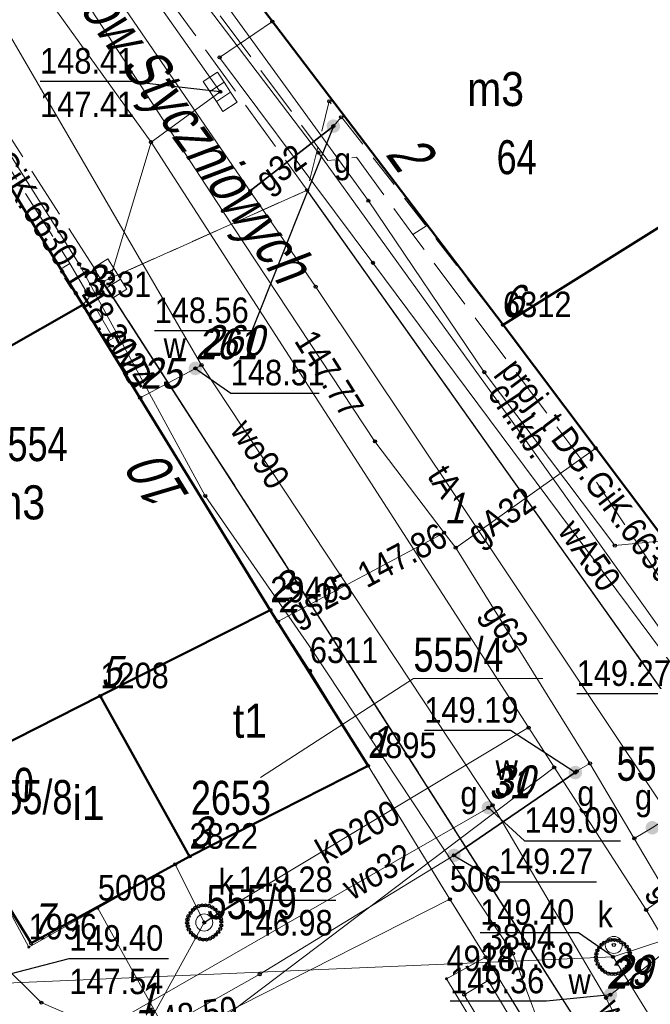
# Model space of a CAD drawing. Header units: metres. Extents: x 5551907 to 5556416, y 5709283 to 5712755.
# Tile 67 of 100: x 5554601 to 5554620, y 5710606 to 5710635. Entities that reach past the tile are written whole.
import ezdxf
from ezdxf.enums import TextEntityAlignment as Align

# ---------------------------------------------------------------- set-up
doc = ezdxf.new("R2010")
doc.units = ezdxf.units.M
for name, pattern in [('1.0_0.5', [1.5, 1, -0.5]), ('1.5_0.5', [2, 1.5, -0.5]), ('219-500', [0])]:
    doc.linetypes.add(name, pattern=pattern)
doc.layers.get('0').update_dxf_attribs({"color": 2, "lineweight": 5})
doc.styles.get("Standard").update_dxf_attribs({"font": 'Working1250', "width": 0.75})

# ---------------------------------------------------------------- blocks, each defined once
blk = doc.blocks.new('PUNKTBUD')
at = {"color": 0}
blk.add_circle((0, 0), 0.045, dxfattribs=at)
blk = doc.blocks.new('203')
at = {"linetype": 'Continuous', "lineweight": 0}
h = blk.add_hatch(color=0, dxfattribs=at)
edge = h.paths.add_edge_path()
edge.add_arc((0, 0), 0.045, 0, 360)
blk = doc.blocks.new('PW01')
at = {"linetype": 'Continuous', "lineweight": 13}
h = blk.add_hatch(color=0, dxfattribs=at)
edge = h.paths.add_edge_path()
edge.add_arc((0, 0), 0.045, 0, 360)
blk = doc.blocks.new('US25')
at = {"linetype": 'Continuous', "lineweight": 0}
h = blk.add_hatch(color=0, dxfattribs=at)
edge = h.paths.add_edge_path()
edge.add_arc((0, 0), 0.2, 0, 360)
blk = doc.blocks.new('US22')
at = {"color": 0, "linetype": 'Continuous', "lineweight": 13}
blk.add_circle((0, 0), 0.25, dxfattribs=at)
blk = doc.blocks.new('US05')
at = {"color": 0, "linetype": 'Continuous', "lineweight": 13}
for p, q in [((-0.525, -0.25), (-0.525, 0.25)), ((-0.525, 0.25), (-0.175, 0.25)), ((-0.175, -0.25), (-0.175, 0.25)), ((-0.175, 0.25), (0.175, 0.25)), ((0.175, -0.25), (0.175, 0.25)), ((0.175, 0.25), (0.525, 0.25)), ((0.525, -0.25), (0.525, 0.25)), ((-0.525, -0.25), (-0.175, -0.25)), ((-0.175, -0.25), (0.175, -0.25)), ((0.175, -0.25), (0.525, -0.25))]:
    blk.add_line(p, q, dxfattribs=at)
blk = doc.blocks.new('PIKIETAW1891')
at = {"color": 0}
blk.add_circle((0, 0), 0.045, dxfattribs=at)

msp = doc.modelspace()

# ---------------------------------------------------------------- linework, layer by layer
at = {"layer": '211-numer działki ewidencyjnej', "color": 0, "linetype": 'CONTINUOUS', "lineweight": 18, "flags": 128}
msp.add_lwpolyline([(5554608.45, 5710612.46), (5554612.94, 5710615.36), (5554616.734, 5710615.36)], dxfattribs=at)
at = {"layer": '218-kontur użytku gruntowego', "color": 3, "linetype": 'CONTINUOUS', "lineweight": 18, "flags": 128}
for points in [[(5554608.18, 5710635.47), (5554615.57, 5710625.74)], [(5554615.57, 5710625.74), (5554608.18, 5710635.47)], [(5554603.24, 5710626.33), (5554598.15, 5710634.59)], [(5554598.15, 5710634.59), (5554603.24, 5710626.33)], [(5554608.74, 5710617.37), (5554603.24, 5710626.33)], [(5554603.24, 5710626.33), (5554608.74, 5710617.37)], [(5554615.57, 5710625.74), (5554625.57, 5710612.45)], [(5554625.57, 5710612.45), (5554615.57, 5710625.74)], [(5554609.9, 5710615.59), (5554608.74, 5710617.37)], [(5554608.74, 5710617.37), (5554609.9, 5710615.59)], [(5554611.61, 5710612.8), (5554609.9, 5710615.59)], [(5554609.9, 5710615.59), (5554611.61, 5710612.8)], [(5554614.01, 5710608.88), (5554611.61, 5710612.8)], [(5554611.61, 5710612.8), (5554614.01, 5710608.88)], [(5554615.06, 5710607.18), (5554614.01, 5710608.88)], [(5554614.01, 5710608.88), (5554615.06, 5710607.18)], [(5554617.8, 5710602.71), (5554615.06, 5710607.18)], [(5554615.06, 5710607.18), (5554617.8, 5710602.71)]]:
    msp.add_lwpolyline(points, dxfattribs=at)
at = {"layer": '219-działka ewidencyjna', "color": 7, "linetype": '219-500', "lineweight": 18, "flags": 128}
for points in [[(5554608.18, 5710635.47), (5554615.57, 5710625.74)], [(5554598.15, 5710634.59), (5554603.24, 5710626.33)], [(5554624.48, 5710631.32), (5554615.57, 5710625.74)], [(5554603.24, 5710626.33), (5554593.16, 5710620.64)], [(5554603.24, 5710626.33), (5554608.74, 5710617.37)], [(5554615.57, 5710625.74), (5554625.57, 5710612.45)], [(5554608.74, 5710617.37), (5554603.75, 5710614.85)], [(5554608.74, 5710617.37), (5554609.9, 5710615.59)], [(5554609.9, 5710615.59), (5554611.61, 5710612.8)], [(5554603.75, 5710614.85), (5554598.97, 5710612.44)], [(5554603.75, 5710614.85), (5554606.37, 5710610.14)], [(5554611.61, 5710612.8), (5554606.37, 5710610.14)], [(5554611.61, 5710612.8), (5554614.01, 5710608.88)], [(5554598.97, 5710612.44), (5554601.65, 5710607.48)], [(5554606.37, 5710610.14), (5554603.68, 5710608.62)], [(5554614.01, 5710608.88), (5554605.83, 5710604.74)], [(5554614.01, 5710608.88), (5554615.06, 5710607.18)], [(5554603.68, 5710608.62), (5554601.65, 5710607.48)], [(5554603.68, 5710608.62), (5554605.83, 5710604.74)], [(5554615.06, 5710607.18), (5554613.91, 5710606.55)], [(5554615.06, 5710607.18), (5554617.8, 5710602.71)], [(5554613.91, 5710606.55), (5554616.38, 5710602.47)]]:
    msp.add_lwpolyline(points, dxfattribs=at)
at = {"layer": '312-budynek ewidencyjny', "color": 7, "linetype": 'CONTINUOUS', "lineweight": 50, "flags": 128}
for points in [[(5554615.57, 5710625.74), (5554608.18, 5710635.47)], [(5554598.15, 5710634.59), (5554603.24, 5710626.33)], [(5554624.48, 5710631.32), (5554615.57, 5710625.74)], [(5554615.57, 5710625.74), (5554624.48, 5710631.32)], [(5554603.24, 5710626.33), (5554598.36, 5710623.55)], [(5554598.36, 5710623.55), (5554603.24, 5710626.33)], [(5554603.24, 5710626.33), (5554608.74, 5710617.37)], [(5554625.57, 5710612.45), (5554615.57, 5710625.74)], [(5554608.74, 5710617.37), (5554603.75, 5710614.85)], [(5554603.75, 5710614.85), (5554608.74, 5710617.37)], [(5554608.74, 5710617.37), (5554611.61, 5710612.8)], [(5554598.79, 5710612.34), (5554603.75, 5710614.85)], [(5554603.75, 5710614.85), (5554598.79, 5710612.34)], [(5554603.75, 5710614.85), (5554606.37, 5710610.14)], [(5554606.37, 5710610.14), (5554603.75, 5710614.85)], [(5554611.61, 5710612.8), (5554606.37, 5710610.14)], [(5554601.72, 5710607.59), (5554598.79, 5710612.34)], [(5554606.37, 5710610.14), (5554601.72, 5710607.59)]]:
    msp.add_lwpolyline(points, dxfattribs=at)
at = {"layer": 'chodnik', "color": 7, "linetype": '1.0_0.5', "lineweight": 18, "flags": 128}
for points in [[(5554638.66, 5710629.24), (5554638.29, 5710629.45), (5554634.51, 5710624.4), (5554632.19, 5710621.3), (5554625.57, 5710612.45), (5554615.57, 5710625.74), (5554610.47, 5710632.3), (5554609.82, 5710629.69), (5554622.02, 5710612.5), (5554623.73, 5710611.37), (5554625.82, 5710612.21), (5554632.54, 5710621.1)], [(5554580.73, 5710602.65), (5554589.28, 5710588.68), (5554590.26, 5710587.53), (5554590.85, 5710587.1), (5554591.52, 5710586.8), (5554592.29, 5710586.8), (5554603.4, 5710592.52), (5554615.15, 5710598.69), (5554617.21, 5710600.11), (5554618.71, 5710601.51), (5554618.99, 5710602.3), (5554618.94, 5710603.08), (5554618.27, 5710604.43), (5554617.52, 5710605.64), (5554609.56, 5710618.13), (5554603.83, 5710627.01), (5554603.24, 5710626.33), (5554608.74, 5710617.37), (5554609.9, 5710615.59), (5554611.61, 5710612.8), (5554614.01, 5710608.88), (5554615.06, 5710607.18), (5554617.8, 5710602.71), (5554616.61, 5710602.1), (5554609.38, 5710598.35), (5554607.6, 5710597.42), (5554602.95, 5710594.88), (5554590.94, 5710588.99), (5554587.37, 5710594.92), (5554582.25, 5710603.3)]]:
    msp.add_lwpolyline(points, close=True, dxfattribs=at)
at = {"layer": 'jezdnia', "color": 7, "linetype": '1.5_0.5', "lineweight": 18, "flags": 128}
for points in [[(5554518.33, 5710769.05), (5554532.95, 5710743.99), (5554536.22, 5710738.38), (5554552.05, 5710711.22), (5554560.73, 5710695.29), (5554561.92, 5710693.81), (5554569.6, 5710680.85), (5554575.73, 5710670.65), (5554603.83, 5710627.01), (5554609.82, 5710629.69), (5554596.71, 5710647.84), (5554578.75, 5710672.96), (5554575.45, 5710680.03), (5554574.11, 5710683.4), (5554573.92, 5710684.32), (5554574.13, 5710685.01), (5554574.57, 5710685.19), (5554574.89, 5710691.25), (5554574.9, 5710691.73), (5554573.99, 5710692.3), (5554571.83, 5710693.35), (5554570.46, 5710694.21), (5554569.64, 5710695.02), (5554566.41, 5710700.42), (5554565.96, 5710701.56), (5554565.65, 5710703.1), (5554557.03, 5710718.39), (5554556.01, 5710719.47), (5554552.43, 5710725.14), (5554548.9, 5710731.54), (5554542.14, 5710743.53), (5554541.8, 5710744.15), (5554539.98, 5710747.24), (5554537.84, 5710750.92), (5554526.91, 5710768.76), (5554523.93, 5710773.48)], [(5554558, 5710570.33), (5554562.14, 5710560.52), (5554562.8, 5710562.57), (5554564.32, 5710563.87), (5554575.58, 5710569.01), (5554582.72, 5710572.29), (5554586.34, 5710573.89), (5554589.82, 5710575.3), (5554593.44, 5710576.59), (5554596.7, 5710577.62), (5554600.63, 5710578.77), (5554604.29, 5710579.54), (5554607.1, 5710579.88), (5554609.83, 5710579.69), (5554612.84, 5710578.98), (5554614.07, 5710578.62), (5554615.82, 5710578.07), (5554620.44, 5710576.15), (5554626.43, 5710574.52), (5554634.22, 5710571.59), (5554644.05, 5710567.69), (5554657.36, 5710562.45), (5554676.86, 5710554.79), (5554686.94, 5710550.95), (5554700.74, 5710545.72), (5554701.94, 5710544.3), (5554701.89, 5710542.53), (5554701.56, 5710541.41), (5554707.44, 5710538.78), (5554708.55, 5710539.84), (5554708.99, 5710540.24), (5554709.69, 5710540.89), (5554710.98, 5710541.56), (5554712.5, 5710541.41), (5554720.5, 5710538.63), (5554736.78, 5710533.06), (5554749.57, 5710528.78), (5554763.55, 5710524.1), (5554766.07, 5710523.24), (5554782.69, 5710517.85), (5554796.57, 5710513.51), (5554803.14, 5710511.53), (5554825.07, 5710504.76), (5554823.27, 5710511.18), (5554815.61, 5710513.72), (5554799.99, 5710518.83), (5554799.5, 5710519.11), (5554799.2, 5710519.56), (5554798.33, 5710521.27), (5554797.28, 5710521.23), (5554795.45, 5710521.76), (5554793.69, 5710523.21), (5554792.64, 5710522.93), (5554791.5, 5710521.88), (5554790.13, 5710521.95), (5554787.1, 5710522.84), (5554785.11, 5710523.52), (5554778.56, 5710525.61), (5554774.22, 5710526.97), (5554762.58, 5710530.76), (5554751.26, 5710534.52), (5554742.89, 5710537.3), (5554729.82, 5710541.69), (5554714.25, 5710546.74), (5554710.37, 5710548.38), (5554698.78, 5710552.52), (5554689.57, 5710555.85), (5554675.18, 5710561.06), (5554672.78, 5710561.9), (5554663.58, 5710565.38), (5554657.23, 5710567.94), (5554654.48, 5710569.13), (5554649.98, 5710571.75), (5554646.71, 5710574.28), (5554643.71, 5710577.08), (5554641.01, 5710580.08), (5554638.74, 5710583.42), (5554633.75, 5710592.48), (5554633.91, 5710593.77), (5554634.91, 5710595.04), (5554633.01, 5710599.07), (5554631.32, 5710598.71), (5554629.63, 5710599.6), (5554625.95, 5710606.2), (5554625.71, 5710607.17), (5554626.02, 5710607.96), (5554642.85, 5710629.44), (5554638.66, 5710629.24), (5554632.54, 5710621.1), (5554625.82, 5710612.21), (5554623.73, 5710611.37), (5554622.02, 5710612.5), (5554609.82, 5710629.69), (5554603.83, 5710627.01), (5554609.56, 5710618.13), (5554617.52, 5710605.64), (5554618.27, 5710604.43), (5554618.94, 5710603.08), (5554618.99, 5710602.3), (5554618.71, 5710601.51), (5554617.21, 5710600.11), (5554615.15, 5710598.69), (5554603.4, 5710592.52), (5554592.29, 5710586.8), (5554591.52, 5710586.8), (5554590.85, 5710587.1), (5554590.26, 5710587.53), (5554589.28, 5710588.68), (5554580.73, 5710602.65), (5554575.05, 5710600.93), (5554584.05, 5710586.01), (5554584.47, 5710583.62), (5554582.84, 5710581.95), (5554570.69, 5710576.2), (5554558.91, 5710570.55)]]:
    msp.add_lwpolyline(points, close=True, dxfattribs=at)
at = {"layer": 'krawężnik', "color": 7, "linetype": 'CONTINUOUS', "lineweight": 25, "flags": 128}
for points in [[(5554638.66, 5710629.24), (5554632.54, 5710621.1), (5554625.82, 5710612.21), (5554623.73, 5710611.37), (5554622.02, 5710612.5), (5554609.82, 5710629.69)], [(5554580.73, 5710602.65), (5554589.28, 5710588.68), (5554590.26, 5710587.53), (5554590.85, 5710587.1), (5554591.52, 5710586.8), (5554592.29, 5710586.8), (5554603.4, 5710592.52), (5554615.15, 5710598.69), (5554617.21, 5710600.11), (5554618.71, 5710601.51), (5554618.99, 5710602.3), (5554618.94, 5710603.08), (5554618.27, 5710604.43), (5554617.52, 5710605.64), (5554609.56, 5710618.13), (5554603.83, 5710627.01)]]:
    msp.add_lwpolyline(points, dxfattribs=at)
at = {"layer": 'obudowa ochronna przewodu', "color": 7, "linetype": 'CONTINUOUS', "lineweight": 35, "flags": 128}
for points in [[(5554608.15, 5710629.67), (5554610.59, 5710631.57)], [(5554614.13, 5710610.17), (5554617.69, 5710612.6), (5554617.73, 5710612.64)]]:
    msp.add_lwpolyline(points, dxfattribs=at)
at = {"layer": 'przewód elektroenergetyczny podziemny', "color": 1, "linetype": 'CONTINUOUS', "lineweight": 18, "flags": 128}
for points in [[(5554611.62, 5710629.38), (5554594.82, 5710652.52)], [(5554591.5, 5710587.52), (5554609.91, 5710597.19), (5554617.86, 5710601.91), (5554615.86, 5710607.29), (5554609.97, 5710616.19), (5554606.83, 5710620.72), (5554603.13, 5710627.52), (5554596.99, 5710637.26), (5554596.6, 5710636.96)], [(5554634.93, 5710593.99), (5554626.45, 5710608.7), (5554623.91, 5710613.1), (5554620.16, 5710619.39), (5554618.85, 5710619.26), (5554615.02, 5710624.35), (5554611.62, 5710629.38)]]:
    msp.add_lwpolyline(points, dxfattribs=at)
at = {"layer": 'przewód gazowy', "color": 40, "linetype": 'CONTINUOUS', "lineweight": 18, "flags": 128}
for points in [[(5554618.12, 5710612.87), (5554619.42, 5710610.67), (5554619.95, 5710610.98), (5554621.25, 5710611.82), (5554621.67, 5710612.03), (5554625.13, 5710611.94), (5554627.91, 5710612.4), (5554632.18, 5710617.28), (5554645.04, 5710634.19), (5554648.98, 5710639.08), (5554651.74, 5710641.97), (5554660.82, 5710650.92), (5554666.86, 5710657.16), (5554671.78, 5710662.79), (5554675.59, 5710667.88), (5554687.08, 5710685.48), (5554687.02, 5710685.82), (5554686.44, 5710689.79), (5554686.26, 5710690.4), (5554691.83, 5710701.59), (5554693.39, 5710704.24)], [(5554593.71, 5710648.91), (5554601.14, 5710638.58), (5554601.22, 5710638.46), (5554607.35, 5710629.08), (5554611.81, 5710622.32), (5554613.84, 5710619.64), (5554614.18, 5710619.2), (5554618.12, 5710612.87)], [(5554607.35, 5710629.08), (5554608.15, 5710629.67), (5554610.59, 5710631.57), (5554610.82, 5710631.83)], [(5554582.52, 5710630.4), (5554582.78, 5710630.07), (5554588.75, 5710621.45), (5554592.08, 5710620.02), (5554597.41, 5710611.56), (5554599.44, 5710608.4), (5554602.02, 5710605.85), (5554603.67, 5710605.14), (5554604.8, 5710605.26), (5554606.28, 5710605.47), (5554608.43, 5710606.68), (5554614.13, 5710610.17), (5554617.69, 5710612.6), (5554617.73, 5710612.64), (5554618.12, 5710612.87)], [(5554614.18, 5710619.2), (5554618.29, 5710622.12)], [(5554613.84, 5710619.64), (5554608.96, 5710617.03)], [(5554619.42, 5710610.67), (5554623.77, 5710603.31), (5554624.32, 5710602.44)]]:
    msp.add_lwpolyline(points, dxfattribs=at)
at = {"layer": 'przewód kanalizacyjny', "color": 34, "linetype": 'CONTINUOUS', "lineweight": 18, "flags": 128}
for points in [[(5554618.8, 5710607.19), (5554599.85, 5710606.37), (5554589.16, 5710622.51), (5554578.4, 5710640.72), (5554590.84, 5710649.16), (5554597.84, 5710652.75)], [(5554592.92, 5710648.92), (5554600.74, 5710637.34), (5554605.24, 5710631.1), (5554619.77, 5710608.57), (5554628.3, 5710594.29)], [(5554605.24, 5710631.1), (5554607.27, 5710632.58)], [(5554605.24, 5710631.1), (5554604.04, 5710627.1)], [(5554606.8, 5710608.2), (5554616.32, 5710613.92)], [(5554604.67, 5710603.37), (5554617.07, 5710612.75)], [(5554627.45, 5710593.12), (5554626.08, 5710595.39), (5554618.8, 5710607.19), (5554624.27, 5710608.99), (5554629, 5710611.37)], [(5554619.77, 5710608.57), (5554623.19, 5710611)], [(5554606.8, 5710608.2), (5554605.95, 5710609.91)], [(5554606.8, 5710608.2), (5554604.27, 5710603.59)]]:
    msp.add_lwpolyline(points, dxfattribs=at)
at = {"layer": 'przewód telekomunikacyjny podziemny', "color": 30, "linetype": 'CONTINUOUS', "lineweight": 18, "flags": 128}
for points in [[(5554574.4, 5710692.69), (5554573.63, 5710687.29), (5554572.56, 5710683.61), (5554578.48, 5710672.91), (5554593.95, 5710651.46), (5554607.27, 5710632.58)], [(5554622.85, 5710607.73), (5554610.07, 5710626.86), (5554578.48, 5710672.91)], [(5554627.37, 5710606.25), (5554625.55, 5710608.81), (5554622.7, 5710613.28), (5554616.14, 5710622.48), (5554610.15, 5710630.79), (5554602.03, 5710641.49), (5554598.06, 5710646.76), (5554597.58, 5710647.49), (5554595.75, 5710650.3)]]:
    msp.add_lwpolyline(points, dxfattribs=at)
at = {"layer": 'przewód telekomunikacyjny podziemny - ob. projektowany', "color": 30, "linetype": '1.5_0.5', "lineweight": 18, "flags": 128}
for points in [[(5554596.77, 5710649.36), (5554591.13, 5710645.98), (5554593.44, 5710642.47), (5554596.21, 5710638.27), (5554598.29, 5710634.74), (5554602.86, 5710627.54), (5554604.13, 5710625.35), (5554603.92, 5710625.23)], [(5554596.77, 5710649.36), (5554597.58, 5710647.49), (5554601.98, 5710641.79), (5554605.74, 5710636.86), (5554610.43, 5710630.56), (5554611.27, 5710630.66), (5554612.92, 5710628.39), (5554617.85, 5710621.81), (5554619.51, 5710619.33), (5554621.23, 5710616.69), (5554621.94, 5710617.27)], [(5554612.92, 5710628.39), (5554613.35, 5710628.66)], [(5554602.86, 5710627.54), (5554602.6, 5710627.38)]]:
    msp.add_lwpolyline(points, dxfattribs=at)
at = {"layer": 'przewód wodociągowy', "color": 5, "linetype": 'CONTINUOUS', "lineweight": 18, "flags": 128}
for points in [[(5554618.59, 5710605.99), (5554615.26, 5710611.64), (5554606.72, 5710624.56), (5554600.13, 5710635.89), (5554593.04, 5710647.97), (5554590.98, 5710650.7), (5554574.4, 5710675.8), (5554569.95, 5710682.64)], [(5554608.8, 5710634.64), (5554607.25, 5710633.59), (5554611.75, 5710627.56), (5554625.07, 5710609.67)], [(5554606.72, 5710624.56), (5554606.54, 5710624.46), (5554604.92, 5710623.6)], [(5554618.59, 5710605.99), (5554618.72, 5710606.08), (5554626.78, 5710612.43)], [(5554615.26, 5710611.64), (5554615.14, 5710611.57), (5554600.67, 5710603.26)], [(5554621.3, 5710600.74), (5554621.24, 5710600.91), (5554618.59, 5710605.99)]]:
    msp.add_lwpolyline(points, dxfattribs=at)
at = {"layer": 'rzedna-Atr2', "color": 7, "flags": 128}
for points in [[(5554607.27, 5710632.58), (5554604.61, 5710632.88), (5554601.985, 5710632.88)], [(5554610.59, 5710631.57), (5554608.2, 5710625.56), (5554605.346, 5710625.56)], [(5554606.54, 5710624.46), (5554607.58, 5710623.73), (5554610.173, 5710623.73)], [(5554620.89, 5710612.39), (5554620.59, 5710614.91), (5554617.731, 5710614.91)], [(5554617.69, 5710612.6), (5554615.79, 5710613.83), (5554613.26, 5710613.83)], [(5554615.14, 5710611.57), (5554616.2, 5710610.6), (5554619.017, 5710610.6)], [(5554614.13, 5710610.17), (5554615.45, 5710609.39), (5554618.309, 5710609.39)], [(5554606.8, 5710608.2), (5554607.81, 5710608.86), (5554610.664, 5710608.86)], [(5554618.8, 5710607.19), (5554617.78, 5710607.9), (5554614.9, 5710607.9)], [(5554599.85, 5710606.37), (5554602.84, 5710607.14), (5554605.757, 5710607.14)], [(5554618.72, 5710606.08), (5554616.84, 5710605.89), (5554614.018, 5710605.89)]]:
    msp.add_lwpolyline(points, dxfattribs=at)
at = {"layer": 'studnia kanalizacyjna', "color": 34, "linetype": 'CONTINUOUS', "lineweight": 18, "flags": 128}
for points in [[(5554607.3, 5710608.22), (5554607.3, 5710608.11), (5554607.27, 5710608.01), (5554607.21, 5710607.92), (5554607.14, 5710607.84), (5554607.06, 5710607.78), (5554606.97, 5710607.73), (5554606.87, 5710607.7), (5554606.77, 5710607.7), (5554606.67, 5710607.72), (5554606.56, 5710607.77), (5554606.48, 5710607.83), (5554606.41, 5710607.9), (5554606.35, 5710607.99), (5554606.32, 5710608.09), (5554606.3, 5710608.19), (5554606.31, 5710608.29), (5554606.34, 5710608.39), (5554606.4, 5710608.48), (5554606.47, 5710608.57), (5554606.54, 5710608.63), (5554606.64, 5710608.68), (5554606.74, 5710608.7), (5554606.84, 5710608.7), (5554606.94, 5710608.69), (5554607.04, 5710608.64), (5554607.13, 5710608.58), (5554607.2, 5710608.5), (5554607.26, 5710608.41), (5554607.29, 5710608.31)], [(5554619.3, 5710607.2), (5554619.29, 5710607.1), (5554619.27, 5710607), (5554619.21, 5710606.91), (5554619.14, 5710606.83), (5554619.06, 5710606.76), (5554618.96, 5710606.71), (5554618.86, 5710606.69), (5554618.76, 5710606.69), (5554618.66, 5710606.7), (5554618.56, 5710606.75), (5554618.48, 5710606.81), (5554618.41, 5710606.89), (5554618.35, 5710606.98), (5554618.31, 5710607.08), (5554618.3, 5710607.18), (5554618.31, 5710607.28), (5554618.34, 5710607.38), (5554618.4, 5710607.47), (5554618.46, 5710607.55), (5554618.54, 5710607.61), (5554618.64, 5710607.66), (5554618.74, 5710607.69), (5554618.84, 5710607.69), (5554618.94, 5710607.67), (5554619.04, 5710607.62), (5554619.12, 5710607.57), (5554619.2, 5710607.49), (5554619.26, 5710607.4), (5554619.29, 5710607.3)]]:
    msp.add_lwpolyline(points, close=True, dxfattribs=at)
at = {"layer": 'właz do komory lub kanału', "color": 7, "linetype": 'CONTINUOUS', "lineweight": 18, "flags": 128}
msp.add_lwpolyline([(5554614.43, 5710606.08), (5554615.13, 5710606.5), (5554616.38, 5710604.41), (5554615.68, 5710603.98)], close=True, dxfattribs=at)

# ---------------------------------------------------------------- block references
at = {"layer": '203-punkt graniczny', "color": 7, "linetype": 'CONTINUOUS', "lineweight": 18}
for p in [(5554603.24, 5710626.33), (5554615.57, 5710625.74), (5554608.74, 5710617.37), (5554609.9, 5710615.59), (5554603.75, 5710614.85), (5554611.61, 5710612.8), (5554606.37, 5710610.14), (5554614.01, 5710608.88), (5554603.68, 5710608.62), (5554601.65, 5710607.48), (5554615.06, 5710607.18), (5554613.91, 5710606.55)]:
    msp.add_blockref('203', p, dxfattribs=at)
at = {"layer": 'kratka ściekowa', "color": 34, "linetype": 'CONTINUOUS', "lineweight": 18}
for p, rotation in [((5554607.27, 5710632.58), 303.34), ((5554604.04, 5710627.1), 301.914)]:
    msp.add_blockref('US05', p, dxfattribs=dict(at, rotation=rotation))
at = {"layer": 'Punkt budynku', "color": 5, "linetype": 'CONTINUOUS', "lineweight": 18}
for p in [(5554603.24, 5710626.33), (5554615.57, 5710625.74), (5554608.74, 5710617.37), (5554603.75, 5710614.85), (5554611.61, 5710612.8), (5554606.37, 5710610.14), (5554601.72, 5710607.59)]:
    msp.add_blockref('PUNKTBUD', p, dxfattribs=at)
at = {"layer": 'Punkt roboczy BDOT GESUT K1', "color": 6, "linetype": 'CONTINUOUS', "lineweight": 18}
for p in [(5554608.8, 5710634.64), (5554607.25, 5710633.59), (5554607.27, 5710632.58), (5554607.27, 5710632.58), (5554607.27, 5710632.58), (5554610.47, 5710632.3), (5554610.59, 5710631.57), (5554610.59, 5710631.57), (5554610.59, 5710631.57), (5554610.82, 5710631.83), (5554605.24, 5710631.1), (5554605.24, 5710631.1), (5554605.24, 5710631.1), (5554610.15, 5710630.79), (5554608.15, 5710629.67), (5554608.15, 5710629.67), (5554609.82, 5710629.69), (5554609.82, 5710629.69), (5554609.82, 5710629.69), (5554609.82, 5710629.69), (5554611.62, 5710629.38), (5554611.62, 5710629.38), (5554607.35, 5710629.08), (5554607.35, 5710629.08), (5554603.13, 5710627.52), (5554611.75, 5710627.56), (5554603.83, 5710627.01), (5554603.83, 5710627.01), (5554603.83, 5710627.01), (5554603.83, 5710627.01), (5554604.04, 5710627.1), (5554604.04, 5710627.1), (5554610.07, 5710626.86), (5554603.24, 5710626.33), (5554615.57, 5710625.74), (5554606.54, 5710624.46), (5554606.54, 5710624.46), (5554606.54, 5710624.46), (5554606.72, 5710624.56), (5554606.72, 5710624.56), (5554615.02, 5710624.35), (5554604.92, 5710623.6), (5554611.81, 5710622.32), (5554611.81, 5710622.32), (5554616.14, 5710622.48), (5554618.29, 5710622.12), (5554606.83, 5710620.72), (5554613.84, 5710619.64), (5554613.84, 5710619.64), (5554613.84, 5710619.64), (5554614.18, 5710619.2), (5554614.18, 5710619.2), (5554618.85, 5710619.26), (5554609.56, 5710618.13), (5554609.56, 5710618.13), (5554609.56, 5710618.13), (5554608.74, 5710617.37), (5554608.96, 5710617.03), (5554609.97, 5710616.19), (5554609.9, 5710615.59), (5554616.32, 5710613.92), (5554611.61, 5710612.8), (5554618.12, 5710612.87), (5554618.12, 5710612.87), (5554618.12, 5710612.87), (5554617.07, 5710612.75), (5554617.69, 5710612.6), (5554617.69, 5710612.6), (5554617.69, 5710612.6), (5554617.73, 5710612.64), (5554617.73, 5710612.64), (5554615.26, 5710611.64), (5554615.26, 5710611.64), (5554615.14, 5710611.57), (5554615.14, 5710611.57), (5554615.14, 5710611.57), (5554619.42, 5710610.67), (5554619.42, 5710610.67), (5554605.95, 5710609.91), (5554614.13, 5710610.17), (5554614.13, 5710610.17), (5554614.13, 5710610.17), (5554614.01, 5710608.88), (5554606.4, 5710608.48), (5554606.47, 5710608.57), (5554606.54, 5710608.63), (5554606.64, 5710608.68), (5554606.74, 5710608.7), (5554606.84, 5710608.7), (5554606.94, 5710608.69), (5554607.04, 5710608.64), (5554607.13, 5710608.58), (5554607.2, 5710608.5), (5554619.77, 5710608.57), (5554619.77, 5710608.57), (5554606.3, 5710608.19), (5554606.31, 5710608.29), (5554606.34, 5710608.39), (5554606.8, 5710608.2), (5554606.8, 5710608.2), (5554606.8, 5710608.2), (5554606.8, 5710608.2), (5554607.26, 5710608.41), (5554607.29, 5710608.31), (5554607.3, 5710608.22), (5554606.32, 5710608.09), (5554606.35, 5710607.99), (5554606.41, 5710607.9), (5554607.21, 5710607.92), (5554607.27, 5710608.01), (5554607.3, 5710608.11), (5554606.48, 5710607.83), (5554606.56, 5710607.77), (5554606.67, 5710607.72), (5554606.77, 5710607.7), (5554606.87, 5710607.7), (5554606.97, 5710607.73), (5554607.06, 5710607.78), (5554607.14, 5710607.84), (5554618.54, 5710607.61), (5554618.64, 5710607.66), (5554618.74, 5710607.69), (5554618.84, 5710607.69), (5554618.94, 5710607.67), (5554619.04, 5710607.62), (5554615.86, 5710607.29), (5554618.34, 5710607.38), (5554618.4, 5710607.47), (5554618.46, 5710607.55), (5554618.82, 5710607.54), (5554619.12, 5710607.57), (5554619.2, 5710607.49), (5554619.26, 5710607.4), (5554619.29, 5710607.3), (5554615.06, 5710607.18), (5554618.3, 5710607.18), (5554618.31, 5710607.28), (5554618.31, 5710607.08), (5554618.8, 5710607.19), (5554618.8, 5710607.19), (5554619.27, 5710607), (5554619.29, 5710607.1), (5554619.3, 5710607.2), (5554618.35, 5710606.98), (5554618.41, 5710606.89), (5554618.48, 5710606.81), (5554618.56, 5710606.75), (5554618.96, 5710606.71), (5554619.06, 5710606.76), (5554619.14, 5710606.83), (5554619.21, 5710606.91), (5554608.43, 5710606.68), (5554615.13, 5710606.5), (5554618.66, 5710606.7), (5554618.76, 5710606.69), (5554618.86, 5710606.69), (5554602.02, 5710605.85), (5554614.43, 5710606.08), (5554618.59, 5710605.99), (5554618.59, 5710605.99), (5554618.59, 5710605.99), (5554618.72, 5710606.08), (5554618.72, 5710606.08), (5554618.72, 5710606.08)]:
    msp.add_blockref('PIKIETAW1891', p, dxfattribs=at)
at = {"layer": 'rzedna', "color": 34, "linetype": 'CONTINUOUS', "lineweight": 18, "rotation": 303.34}
msp.add_blockref('PW01', (5554607.27, 5710632.58), dxfattribs=at)
at = {"layer": 'rzedna', "color": 40, "linetype": 'CONTINUOUS', "lineweight": 18}
for p in [(5554610.59, 5710631.57), (5554611.81, 5710622.32), (5554613.84, 5710619.64), (5554617.69, 5710612.6), (5554614.13, 5710610.17)]:
    msp.add_blockref('PW01', p, dxfattribs=at)
at = {"layer": 'rzedna', "color": 5, "linetype": 'CONTINUOUS', "lineweight": 18}
for p in [(5554606.54, 5710624.46), (5554615.14, 5710611.57), (5554618.72, 5710606.08)]:
    msp.add_blockref('PW01', p, dxfattribs=at)
at = {"layer": 'rzedna', "color": 34, "linetype": 'CONTINUOUS', "lineweight": 18}
for p in [(5554606.8, 5710608.2), (5554618.8, 5710607.19)]:
    msp.add_blockref('PW01', p, dxfattribs=at)
at = {"layer": 'właz do komory lub kanału - okrągły', "color": 7, "linetype": 'CONTINUOUS', "lineweight": 18}
for p in [(5554606.8, 5710608.2), (5554618.82, 5710607.54)]:
    msp.add_blockref('US22', p, dxfattribs=at)
at = {"layer": 'zasuwa lub zawór', "color": 40, "linetype": 'CONTINUOUS', "lineweight": 18}
for p in [(5554610.59, 5710631.57), (5554617.69, 5710612.6), (5554619.95, 5710610.98), (5554614.13, 5710610.17)]:
    msp.add_blockref('US25', p, dxfattribs=at)
at = {"layer": 'zasuwa lub zawór', "color": 5, "linetype": 'CONTINUOUS', "lineweight": 18}
for p in [(5554606.54, 5710624.46), (5554615.14, 5710611.57), (5554618.72, 5710606.08)]:
    msp.add_blockref('US25', p, dxfattribs=at)

# ---------------------------------------------------------------- texts
at = {"layer": '203-punkt graniczny-Atr103', "color": 7, "width": 0.9}
for s, p in [('3331', (5554603.24, 5710626.33)), ('3331', (5554603.24, 5710626.33)), ('6312', (5554615.57, 5710625.74)), ('6312', (5554615.57, 5710625.74)), ('2946', (5554608.74, 5710617.37)), ('2946', (5554608.74, 5710617.37)), ('6311', (5554609.9, 5710615.59)), ('6311', (5554609.9, 5710615.59)), ('1208', (5554603.75, 5710614.85)), ('1208', (5554603.75, 5710614.85)), ('2895', (5554611.61, 5710612.8)), ('2895', (5554611.61, 5710612.8)), ('2822', (5554606.37, 5710610.14)), ('2822', (5554606.37, 5710610.14)), ('506', (5554614.01, 5710608.88)), ('506', (5554614.01, 5710608.88)), ('5008', (5554603.68, 5710608.62)), ('5008', (5554603.68, 5710608.62)), ('1996', (5554601.65, 5710607.48)), ('1996', (5554601.65, 5710607.48)), ('3804', (5554615.06, 5710607.18)), ('3804', (5554615.06, 5710607.18)), ('4928', (5554613.91, 5710606.55)), ('4928', (5554613.91, 5710606.55))]:
    msp.add_text(s, height=0.75, dxfattribs=at).set_placement(p, align=Align.BOTTOM_LEFT)
at = {"layer": '211-numer działki ewidencyjnej', "color": 7, "linetype": 'CONTINUOUS', "lineweight": 18, "width": 0.79}
for s, p in [('554', (5554601.03, 5710621.74)), ('555/4', (5554612.94, 5710615.56)), ('556', (5554618.9, 5710612.36)), ('555/8', (5554600.29, 5710611.38)), ('555/9', (5554606.87, 5710608.3))]:
    msp.add_text(s, height=1, dxfattribs=at).set_placement(p)
at = {"layer": '238-Punkt adresowy budynku', "color": 7, "linetype": 'CONTINUOUS', "lineweight": 25, "oblique": 15, "width": 0.79}
for s, rotation, p in [('2', 305.902, (5554612.31, 5710630.45)), ('10', 121.542, (5554606.02, 5710621.33))]:
    msp.add_text(s, height=1.25, rotation=rotation, dxfattribs=at).set_placement(p, align=Align.CENTER)
at = {"layer": '312-oznaczenie budynku ewidencyjnego', "color": 7, "linetype": 'CONTINUOUS', "lineweight": 18, "width": 0.79}
for s, p in [('64', (5554615.38, 5710631.16)), ('270', (5554600.04, 5710612.74)), ('2653', (5554606.41, 5710612.36))]:
    msp.add_text(s, height=1, dxfattribs=at).set_placement(p, align=Align.TOP_LEFT)
at = {"layer": '312-oznaczenie budynku ewidencyjnego-Atr117', "color": 7, "width": 0.9}
msp.add_text('m3', height=1, dxfattribs=at).set_placement((5554615.35, 5710632.66), align=Align.MIDDLE_CENTER)
msp.add_text('m3', height=1, dxfattribs=at).set_placement((5554600.46, 5710620.03))
for s, p in [('t1', (5554607.64, 5710614.62)), ('i1', (5554602.94, 5710612.21))]:
    msp.add_text(s, height=1, dxfattribs=at).set_placement(p, align=Align.TOP_LEFT)
at = {"layer": '994-Nazwa ulicy', "color": 7, "linetype": 'CONTINUOUS', "lineweight": 25, "oblique": 15, "width": 0.79}
msp.add_text('Powstańców Styczniowych', height=1.25, rotation=-54.202, dxfattribs=at).set_placement((5554599.77, 5710639.67))
at = {"layer": 'chodnik-Atr17', "color": 7, "width": 0.9}
msp.add_text('ch.kb.', height=0.75, rotation=304.052, dxfattribs=at).set_placement((5554615.09, 5710623.73))
at = {"layer": 'przewód elektroenergetyczny podziemny-Atr1', "color": 1, "width": 0.9}
msp.add_text('eND', height=0.75, rotation=297.227, dxfattribs=at).set_placement((5554604.18, 5710625.59), align=Align.MIDDLE_LEFT)
at = {"layer": 'przewód gazowy-Atr1', "color": 40, "width": 0.9}
for s, rotation, p in [('g32', 36.572, (5554608.43, 5710629.89)), ('gA32', 34.111, (5554614.64, 5710619.53)), ('gs25', 28.139, (5554609.33, 5710617.23)), ('g63', -58.101, (5554615.25, 5710617.49)), ('g90', 299.263, (5554620.2, 5710609.35))]:
    msp.add_text(s, height=0.75, rotation=rotation, dxfattribs=at).set_placement(p, align=Align.MIDDLE_LEFT)
at = {"layer": 'przewód kanalizacyjny-Atr1', "color": 34, "width": 0.9}
msp.add_text('kD200', height=0.75, rotation=29.7, dxfattribs=at).set_placement((5554610.17, 5710610.22), align=Align.MIDDLE_LEFT)
at = {"layer": 'przewód telekomunikacyjny podziemny - ob. projektowany-Atr1', "color": 30, "width": 0.9}
for rotation, p in [(302.404, (5554598.61, 5710634.23)), (306.842, (5554615.74, 5710624.62))]:
    msp.add_text('proj. t DG.GiK.6630.1.48.2024', height=0.75, rotation=rotation, dxfattribs=at).set_placement(p, align=Align.MIDDLE_LEFT)
at = {"layer": 'przewód telekomunikacyjny podziemny-Atr1', "color": 30, "width": 0.9}
msp.add_text('tA', height=0.75, rotation=302.446, dxfattribs=at).set_placement((5554613.64, 5710621.51), align=Align.MIDDLE_LEFT)
at = {"layer": 'przewód wodociągowy-Atr1', "color": 5, "width": 0.9}
for s, rotation, p in [('wo90', 303.464, (5554607.85, 5710622.85)), ('wA50', 305.344, (5554617.46, 5710619.9)), ('wo32', 29.868, (5554610.95, 5710609.16)), ('wo90', 297.548, (5554618.66, 5710605.86))]:
    msp.add_text(s, height=0.75, rotation=rotation, dxfattribs=at).set_placement(p, align=Align.MIDDLE_LEFT)
at = {"layer": 'Punkt budynku-Atr104', "color": 5, "oblique": 15, "width": 0.9}
for s, p in [('3', (5554603.24, 5710626.33)), ('6', (5554615.57, 5710625.74)), ('2', (5554608.74, 5710617.37)), ('5', (5554603.75, 5710614.85)), ('1', (5554611.61, 5710612.8)), ('3', (5554606.37, 5710610.14)), ('7', (5554601.72, 5710607.59))]:
    msp.add_text(s, height=0.9, dxfattribs=at).set_placement(p, align=Align.BOTTOM_LEFT)
at = {"layer": 'Punkt roboczy BDOT GESUT K1-Atr103', "color": 6, "oblique": 15, "width": 0.9}
for s, p in [('261', (5554606.54, 5710624.46)), ('261', (5554606.54, 5710624.46)), ('261', (5554606.54, 5710624.46)), ('260', (5554606.72, 5710624.56)), ('260', (5554606.72, 5710624.56)), ('25', (5554604.92, 5710623.6)), ('1', (5554613.84, 5710619.64)), ('1', (5554613.84, 5710619.64)), ('1', (5554613.84, 5710619.64)), ('2', (5554608.96, 5710617.03)), ('30', (5554615.26, 5710611.64)), ('30', (5554615.26, 5710611.64)), ('31', (5554615.14, 5710611.57)), ('31', (5554615.14, 5710611.57)), ('31', (5554615.14, 5710611.57)), ('28', (5554618.59, 5710605.99)), ('28', (5554618.59, 5710605.99)), ('28', (5554618.59, 5710605.99)), ('29', (5554618.72, 5710606.08)), ('29', (5554618.72, 5710606.08)), ('29', (5554618.72, 5710606.08)), ('1', (5554604.8, 5710605.26)), ('1', (5554604.8, 5710605.26)), ('1', (5554604.8, 5710605.26))]:
    msp.add_text(s, height=0.9, dxfattribs=at).set_placement(p, align=Align.BOTTOM_LEFT)
at = {"layer": 'rzedna-Atr2', "color": 34, "width": 0.9}
for s, p in [('148.41', (5554601.985, 5710632.888)), ('149.28', (5554607.81, 5710608.868)), ('149.40', (5554614.9, 5710607.908)), ('149.40', (5554602.84, 5710607.147))]:
    msp.add_text(s, height=0.75, dxfattribs=at).set_placement(p, align=Align.BOTTOM_LEFT)
at = {"layer": 'rzedna-Atr2', "color": 40, "width": 0.9}
for s, p in [('148.56', (5554605.346, 5710625.567)), ('149.27', (5554617.731, 5710614.918)), ('149.19', (5554613.26, 5710613.838)), ('149.27', (5554615.45, 5710609.397))]:
    msp.add_text(s, height=0.75, dxfattribs=at).set_placement(p, align=Align.BOTTOM_LEFT)
for s, rotation, p in [('147.77', 302.14, (5554609.74, 5710625.47)), ('147.86', 28.139, (5554611.39, 5710618.33)), ('148.50', 8.076, (5554605.03, 5710605.29))]:
    msp.add_text(s, height=0.75, rotation=rotation, dxfattribs=at).set_placement(p, align=Align.MIDDLE_LEFT)
at = {"layer": 'rzedna-Atr2', "color": 5, "width": 0.9}
for s, p in [('148.51', (5554607.58, 5710623.738)), ('149.09', (5554616.2, 5710610.607)), ('149.36', (5554614.018, 5710605.897))]:
    msp.add_text(s, height=0.75, dxfattribs=at).set_placement(p, align=Align.BOTTOM_LEFT)
at = {"layer": 'rzedna-Atr3', "color": 34, "width": 0.9}
for s, p in [('147.41', (5554601.985, 5710631.612)), ('146.98', (5554607.81, 5710607.593)), ('147.68', (5554614.9, 5710606.633)), ('147.54', (5554602.84, 5710605.872))]:
    msp.add_text(s, height=0.75, dxfattribs=at).set_placement(p, align=Align.BOTTOM_LEFT)
at = {"layer": 'właz do komory lub kanału - okrągły-Atr17', "color": 7, "width": 0.9}
for p in [(5554607.22, 5710609.02), (5554618.34, 5710608.06)]:
    msp.add_text('k', height=0.75, dxfattribs=at).set_placement(p)
at = {"layer": 'zasuwa lub zawór-Atr17', "color": 40, "width": 0.9}
for p in [(5554610.61, 5710630.2), (5554614.32, 5710611.6), (5554617.75, 5710611.62), (5554619.44, 5710611.51)]:
    msp.add_text('g', height=0.75, dxfattribs=at).set_placement(p)
at = {"layer": 'zasuwa lub zawór-Atr17', "color": 5, "width": 0.9}
for p in [(5554605.61, 5710624.77), (5554615.35, 5710612.38), (5554617.49, 5710606.1)]:
    msp.add_text('w', height=0.75, dxfattribs=at).set_placement(p)

doc.saveas('drawing.dxf')
